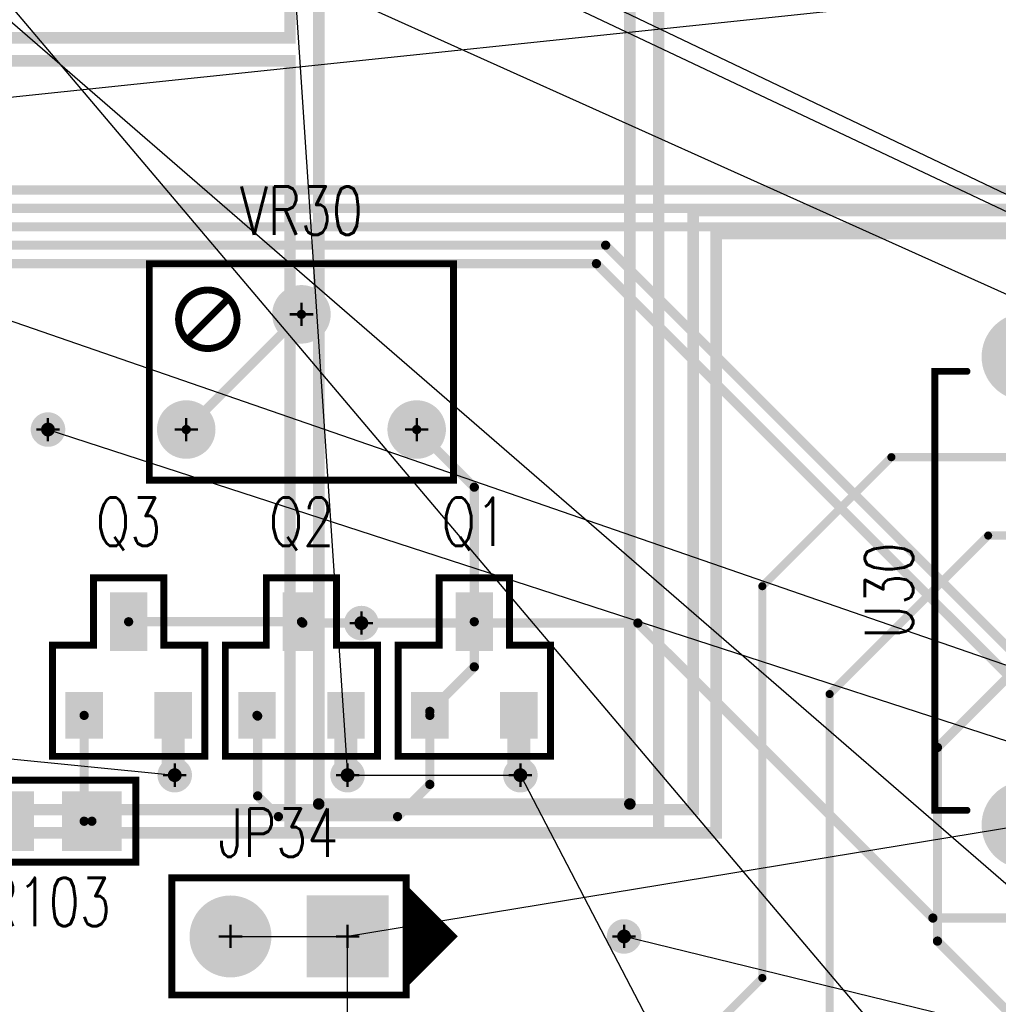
# Model space of a CAD drawing. Extents: x -1 to 210, y -5 to 148.
# Tile 17 of 52: x 70 to 91, y 75 to 96. Entities that reach past the tile are written whole.
import ezdxf
from ezdxf.enums import TextEntityAlignment as Align

# ---------------------------------------------------------------- set-up
doc = ezdxf.new("R2010")
doc.units = 0
for name, pattern in [('POUR_01_-1_0_000000', [2, 1, 1]), ('SIG_115', [2, 1, 1]), ('SIG_116', [2, 1, 1]), ('SIG_118', [2, 1, 1]), ('SIG_119', [2, 1, 1]), ('SIG_12', [2, 1, 1]), ('SIG_120', [2, 1, 1]), ('SIG_134', [2, 1, 1]), ('SIG_15', [2, 1, 1]), ('SIG_17', [2, 1, 1]), ('SIG_202', [2, 1, 1]), ('SIG_22', [2, 1, 1]), ('SIG_234', [2, 1, 1]), ('SIG_235', [2, 1, 1]), ('SIG_236', [2, 1, 1]), ('SIG_238', [2, 1, 1]), ('SIG_86', [2, 1, 1]), ('SIG_87', [2, 1, 1]), ('SIG_9', [2, 1, 1]), ('SIG_94', [2, 1, 1])]:
    doc.linetypes.add(name, pattern=pattern)
for name, color, linetype in [('COPPER_CUTOUT_03', 112, 'CONTINUOUS'), ('DRIL_PLTE_THRU_01', 176, 'CONTINUOUS'), ('DRIL_PLTE_THRU_02', 255, 'CONTINUOUS'), ('DRIL_PLTE_THRU_03', 106, 'CONTINUOUS'), ('DRIL_PLTE_THRU_04', 16, 'CONTINUOUS'), ('DRIL_SYMBOL', 254, 'CONTINUOUS'), ('LINK_00', 57, 'CONTINUOUS'), ('PADS_BOT', 1, 'CONTINUOUS'), ('PADS_INNER', 5, 'CONTINUOUS'), ('PADS_TOP', 5, 'CONTINUOUS'), ('PART_NAME_01', 4, 'CONTINUOUS'), ('PART_TOP_2DLINE_00', 4, 'CONTINUOUS'), ('PART_TOP_2DLINE_01', 4, 'CONTINUOUS'), ('POUR_HEADER_02', 253, 'CONTINUOUS'), ('POUR_HEADER_03', 112, 'CONTINUOUS'), ('TRACE_01', 5, 'CONTINUOUS'), ('TRACE_04', 1, 'CONTINUOUS'), ('VIAPTS', 5, 'CONTINUOUS')]:
    doc.layers.add(name, color=color, linetype=linetype)
doc.styles.add('W0$15', font='simplex', dxfattribs={"width": 0.75})

# ---------------------------------------------------------------- blocks, each defined once
blk = doc.blocks.new('POUR_HEADER_0')
at = {"layer": 'POUR_HEADER_02', "linetype": 'POUR_01_-1_0_000000', "const_width": 0.25}
blk.add_lwpolyline([(43, 3.25), (43, -4), (40.75, -4), (40.75, -17.25), (79, -17.25), (79, -4.25), (88.25, -4.25), (88.25, 5.5)], dxfattribs=at)
blk = doc.blocks.new('POUR_HEADER_2')
at = {"layer": 'POUR_HEADER_02', "linetype": 'POUR_01_-1_0_000000', "const_width": 0.25}
blk.add_lwpolyline([(-94.75, 30), (-94.75, 21.75), (-97, 21.75), (-97, 9.5), (-59.75, 9.5), (-59.75, 22.5), (-50.5, 22.5), (-50.5, 32.25)], dxfattribs=at)
blk = doc.blocks.new('POUR_HEADER_3')
at = {"layer": 'POUR_HEADER_03', "linetype": 'POUR_01_-1_0_000000', "const_width": 0.25}
blk.add_lwpolyline([(-13.25, 5.25), (-41.5, 5.25), (-41.5, -22.75), (-23.25, -22.75), (-23.25, -2.5), (-13.25, -2.5)], close=True, dxfattribs=at)
blk = doc.blocks.new('POUR_HEADER_5')
at = {"layer": 'POUR_HEADER_03', "linetype": 'POUR_01_-1_0_000000', "const_width": 0.25}
blk.add_lwpolyline([(7.5, -103.5), (-4.5, -103.5), (-4.5, -93.5), (-30.25, -93.5), (-30.25, -103.5), (-130, -103.5), (-130, -72.5), (-14, -72.5), (-14, -58), (-76, -58), (-76, -38.5), (-73.25, -38.5), (-73.25, -18.25), (-63.75, -18.25), (-63.75, -35), (-55.75, -35), (-55.75, -10), (-21, -10), (-21, 0), (-12.75, 0), (-12.75, -5.25), (-17, -5.25), (-17, -10), (33.25, -10)], dxfattribs=at)
blk = doc.blocks.new('SMOOTH_0$25')
at = {"const_width": 0.125}
blk.add_lwpolyline([(-0.0625, 0, 1), (0.0625, 0, 1)], format="xyb", close=True, dxfattribs=at)
blk = doc.blocks.new('POUR_HEADER_7')
at = {"layer": 'COPPER_CUTOUT_03', "const_width": 0.25}
blk.add_lwpolyline([(127.625, -66.375), (90.375, -66.375), (90.375, -56.375), (65.875, -56.375), (65.875, -66.375), (-35.125, -66.375), (-35.125, -34.125), (-3.625, -34.125), (-3.625, 38.375), (12.625, 38.375), (12.625, 28.375), (32.375, 28.375), (32.375, 3.375), (39.125, 3.375), (39.125, 28.375), (73.875, 28.375), (73.875, 38.375), (83.375, 38.375), (83.375, 31.875), (79.125, 31.875), (79.125, 28.375), (128.625, 28.375)], dxfattribs=at)
at = {"layer": 'COPPER_CUTOUT_03'}
for p in [(32.375, 3.375), (39.125, 3.375)]:
    blk.add_blockref('SMOOTH_0$25', p, dxfattribs=at)
blk = doc.blocks.new('SMOOTH_0$15')
at = {"const_width": 0.075}
blk.add_lwpolyline([(-0.0375, 0, 1), (0.0375, 0, 1)], format="xyb", close=True, dxfattribs=at)
blk = doc.blocks.new('PART_BODY_TOP_24')
at = {"layer": 'PART_TOP_2DLINE_00', "const_width": 0.15}
blk.add_lwpolyline([(-1.27, -1.27), (3.81, -1.27), (3.81, 1.27), (-1.27, 1.27)], close=True, dxfattribs=at)
blk.add_lwpolyline([(-1.27, 1.016), (-2.286, 0), (-1.27, -1.016), (-1.27, 0.889), (-2.159, 0), (-1.397, -0.762), (-1.397, 0.635), (-2.032, 0), (-1.524, -0.508), (-1.524, 0.381), (-1.905, 0), (-1.651, -0.254), (-1.651, 0.127), (-1.778, 0), (-1.651, -0.127)], dxfattribs=at)
at = {"layer": 'PART_TOP_2DLINE_00'}
for p in [(-1.27, 1.27), (3.81, 1.27), (-1.27, 1.016), (-1.27, 0.889), (-1.397, 0.635), (-1.524, 0.381), (-2.286, 0), (-2.159, 0), (-2.032, 0), (-1.905, 0), (-1.778, 0), (-1.651, 0.127), (-1.651, -0.127), (-1.651, -0.254), (-1.524, -0.508), (-1.397, -0.762), (-1.27, -1.016), (-1.27, -1.27), (3.81, -1.27)]:
    blk.add_blockref('SMOOTH_0$15', p, dxfattribs=at)
blk = doc.blocks.new('DRIL_SYMBOL_1')
at = {"layer": 'DRIL_SYMBOL', "const_width": 0.0508}
for points in [[(0, -0.254), (0, 0.254)], [(-0.254, 0), (0.254, 0)]]:
    blk.add_lwpolyline(points, dxfattribs=at)
blk = doc.blocks.new('DRIL_HOLE_1')
at = {"const_width": 0.5}
blk.add_lwpolyline([(-0.25, 0, 1), (0.25, 0, 1)], format="xyb", close=True, dxfattribs=at)
blk.add_blockref('DRIL_SYMBOL_1', (0, 0))
blk = doc.blocks.new('PAD_5')
at = {"const_width": 0.889}
blk.add_lwpolyline([(0, -0.4445, 1), (0, 0.4445, 1)], format="xyb", close=True, dxfattribs=at)
blk = doc.blocks.new('PAD_6')
at = {"const_width": 1.778}
blk.add_lwpolyline([(-0.889, 0), (0.889, 0)], dxfattribs=at)
blk = doc.blocks.new('STK_TOP_8')
at = {"layer": 'DRIL_PLTE_THRU_01'}
blk.add_blockref('DRIL_HOLE_1', (0, 0), dxfattribs=at)
at = {"layer": 'DRIL_PLTE_THRU_02'}
blk.add_blockref('DRIL_HOLE_1', (0, 0), dxfattribs=at)
at = {"layer": 'DRIL_PLTE_THRU_03'}
blk.add_blockref('DRIL_HOLE_1', (0, 0), dxfattribs=at)
at = {"layer": 'DRIL_PLTE_THRU_04'}
blk.add_blockref('DRIL_HOLE_1', (0, 0), dxfattribs=at)
at = {"layer": 'PADS_BOT'}
blk.add_blockref('PAD_6', (0, 0), dxfattribs=at)
at = {"layer": 'PADS_INNER'}
blk.add_blockref('PAD_5', (0, 0), dxfattribs=at)
at = {"layer": 'PADS_TOP'}
blk.add_blockref('PAD_6', (0, 0), dxfattribs=at)
blk = doc.blocks.new('STK_TOP_9')
at = {"layer": 'DRIL_PLTE_THRU_01'}
blk.add_blockref('DRIL_HOLE_1', (0, 0), dxfattribs=at)
at = {"layer": 'DRIL_PLTE_THRU_02'}
blk.add_blockref('DRIL_HOLE_1', (0, 0), dxfattribs=at)
at = {"layer": 'DRIL_PLTE_THRU_03'}
blk.add_blockref('DRIL_HOLE_1', (0, 0), dxfattribs=at)
at = {"layer": 'DRIL_PLTE_THRU_04'}
blk.add_blockref('DRIL_HOLE_1', (0, 0), dxfattribs=at)
at = {"layer": 'PADS_BOT'}
blk.add_blockref('PAD_5', (0, 0), dxfattribs=at)
at = {"layer": 'PADS_INNER'}
blk.add_blockref('PAD_5', (0, 0), dxfattribs=at)
at = {"layer": 'PADS_TOP'}
blk.add_blockref('PAD_5', (0, 0), dxfattribs=at)
blk = doc.blocks.new('SYM_TOP_5')
for name, p in [('PART_BODY_TOP_24', (0, 0)), ('STK_TOP_8', (0, 0)), ('STK_TOP_9', (2.54, 0))]:
    blk.add_blockref(name, p)
blk = doc.blocks.new('PART_TOP_72')
blk.add_blockref('SYM_TOP_5', (0, 0))
at = {"layer": 'PART_NAME_01', "style": 'W0$15', "width": 0.75}
blk.add_text('JP34', height=1.05, rotation=-180, dxfattribs=at).set_placement((1.5, -2.25), align=Align.MIDDLE_CENTER)
blk = doc.blocks.new('PART_BODY_TOP_50')
at = {"layer": 'PART_TOP_2DLINE_01', "const_width": 0.15}
for points in [[(-4.7625, 3.7465), (-4.7625, 4.5085), (4.7625, 4.5085), (4.7625, 3.81)], [(-4.7625, -3.81), (-4.7625, -4.5085), (4.7625, -4.5085), (4.7625, -3.81)]]:
    blk.add_lwpolyline(points, dxfattribs=at)
blk.add_lwpolyline([(-3.410248, 3.302, 1), (-1.923752, 3.302, 1)], format="xyb", close=True, dxfattribs=at)
at = {"layer": 'PART_TOP_2DLINE_01'}
for p in [(-4.7625, 4.5085), (4.7625, 4.5085), (4.7625, 3.81), (-4.7625, 3.7465), (-4.7625, -3.81), (4.7625, -3.81), (-4.7625, -4.5085), (4.7625, -4.5085)]:
    blk.add_blockref('SMOOTH_0$15', p, dxfattribs=at)
blk = doc.blocks.new('DRIL_SYMBOL_1$2')
at = {"layer": 'DRIL_SYMBOL', "const_width": 0.0508}
for points in [[(0, -0.254), (0, 0.254)], [(-0.254, 0), (0.254, 0)]]:
    blk.add_lwpolyline(points, dxfattribs=at)
blk = doc.blocks.new('DRIL_HOLE_1$2')
at = {"const_width": 0.6}
blk.add_lwpolyline([(-0.3, 0, 1), (0.3, 0, 1)], format="xyb", close=True, dxfattribs=at)
blk.add_blockref('DRIL_SYMBOL_1$2', (0, 0))
blk = doc.blocks.new('PAD_25')
at = {"const_width": 1.905}
blk.add_lwpolyline([(-0.9525, 0), (0.9525, 0)], dxfattribs=at)
blk = doc.blocks.new('STK_TOP_31')
at = {"layer": 'DRIL_PLTE_THRU_01'}
blk.add_blockref('DRIL_HOLE_1$2', (0, 0), dxfattribs=at)
at = {"layer": 'DRIL_PLTE_THRU_02'}
blk.add_blockref('DRIL_HOLE_1$2', (0, 0), dxfattribs=at)
at = {"layer": 'DRIL_PLTE_THRU_03'}
blk.add_blockref('DRIL_HOLE_1$2', (0, 0), dxfattribs=at)
at = {"layer": 'DRIL_PLTE_THRU_04'}
blk.add_blockref('DRIL_HOLE_1$2', (0, 0), dxfattribs=at)
at = {"layer": 'PADS_BOT'}
blk.add_blockref('PAD_25', (0, 0), dxfattribs=at)
at = {"layer": 'PADS_INNER'}
blk.add_blockref('PAD_25', (0, 0), dxfattribs=at)
at = {"layer": 'PADS_TOP'}
blk.add_blockref('PAD_25', (0, 0), dxfattribs=at)
blk = doc.blocks.new('PAD_21')
at = {"const_width": 0.9525}
blk.add_lwpolyline([(0, -0.47625, 1), (0, 0.47625, 1)], format="xyb", close=True, dxfattribs=at)
blk = doc.blocks.new('STK_TOP_30')
at = {"layer": 'DRIL_PLTE_THRU_01'}
blk.add_blockref('DRIL_HOLE_1$2', (0, 0), dxfattribs=at)
at = {"layer": 'DRIL_PLTE_THRU_02'}
blk.add_blockref('DRIL_HOLE_1$2', (0, 0), dxfattribs=at)
at = {"layer": 'DRIL_PLTE_THRU_03'}
blk.add_blockref('DRIL_HOLE_1$2', (0, 0), dxfattribs=at)
at = {"layer": 'DRIL_PLTE_THRU_04'}
blk.add_blockref('DRIL_HOLE_1$2', (0, 0), dxfattribs=at)
at = {"layer": 'PADS_BOT'}
blk.add_blockref('PAD_21', (0, 0), dxfattribs=at)
at = {"layer": 'PADS_INNER'}
blk.add_blockref('PAD_21', (0, 0), dxfattribs=at)
at = {"layer": 'PADS_TOP'}
blk.add_blockref('PAD_21', (0, 0), dxfattribs=at)
blk = doc.blocks.new('SYM_TOP_31')
for name, p in [('PART_BODY_TOP_50', (0, 0)), ('STK_TOP_31', (-5.08, 2.54)), ('STK_TOP_30', (5.08, 2.54)), ('STK_TOP_30', (-5.08, 0)), ('STK_TOP_30', (5.08, 0)), ('STK_TOP_30', (-5.08, -2.54)), ('STK_TOP_30', (5.08, -2.54))]:
    blk.add_blockref(name, p)
blk = doc.blocks.new('PART_TOP_186')
blk.add_blockref('SYM_TOP_31', (0, 0))
at = {"layer": 'PART_NAME_01', "style": 'W0$15', "width": 0.75}
blk.add_text('U30', height=1.05, rotation=-180, dxfattribs=at).set_placement((0, -5.5), align=Align.MIDDLE_CENTER)
blk = doc.blocks.new('PART_BODY_TOP_56')
at = {"layer": 'PART_TOP_2DLINE_00', "const_width": 0.15}
blk.add_lwpolyline([(0.762, 2.032), (0.762, 0.5715), (1.651, 0.5715), (1.651, -1.8415), (-1.651, -1.8415), (-1.651, 0.5715), (-0.762, 0.5715), (-0.762, 2.032)], close=True, dxfattribs=at)
at = {"layer": 'PART_TOP_2DLINE_00'}
for p in [(-0.762, 2.032), (0.762, 2.032), (-1.651, 0.5715), (-0.762, 0.5715), (0.762, 0.5715), (1.651, 0.5715), (-1.651, -1.8415), (1.651, -1.8415)]:
    blk.add_blockref('SMOOTH_0$15', p, dxfattribs=at)
blk = doc.blocks.new('DRIL_HOLE_0')
blk.add_lwpolyline([(0, 0, 1), (0, 0, 1)], format="xyb", close=True)
blk = doc.blocks.new('PAD_0')
blk.add_lwpolyline([(0, 0, 1), (0, 0, 1)], format="xyb", close=True)
blk = doc.blocks.new('PAD_31')
at = {"const_width": 0.813}
blk.add_lwpolyline([(-0.508, 0), (0.508, 0)], dxfattribs=at)
blk = doc.blocks.new('STK_TOP_38')
at = {"layer": 'DRIL_PLTE_THRU_01'}
blk.add_blockref('DRIL_HOLE_0', (0, 0), dxfattribs=at)
at = {"layer": 'DRIL_PLTE_THRU_02'}
blk.add_blockref('DRIL_HOLE_0', (0, 0), dxfattribs=at)
at = {"layer": 'DRIL_PLTE_THRU_03'}
blk.add_blockref('DRIL_HOLE_0', (0, 0), dxfattribs=at)
at = {"layer": 'DRIL_PLTE_THRU_04'}
blk.add_blockref('DRIL_HOLE_0', (0, 0), dxfattribs=at)
at = {"layer": 'PADS_BOT'}
blk.add_blockref('PAD_0', (0, 0), dxfattribs=at)
at = {"layer": 'PADS_INNER'}
blk.add_blockref('PAD_0', (0, 0), dxfattribs=at)
at = {"layer": 'PADS_TOP', "rotation": 90}
blk.add_blockref('PAD_31', (0, 0), dxfattribs=at)
blk = doc.blocks.new('PAD_32')
at = {"const_width": 0.813}
blk.add_lwpolyline([(-0.635, 0), (0.635, 0)], dxfattribs=at)
blk = doc.blocks.new('STK_TOP_39')
at = {"layer": 'DRIL_PLTE_THRU_01'}
blk.add_blockref('DRIL_HOLE_0', (0, 0), dxfattribs=at)
at = {"layer": 'DRIL_PLTE_THRU_02'}
blk.add_blockref('DRIL_HOLE_0', (0, 0), dxfattribs=at)
at = {"layer": 'DRIL_PLTE_THRU_03'}
blk.add_blockref('DRIL_HOLE_0', (0, 0), dxfattribs=at)
at = {"layer": 'DRIL_PLTE_THRU_04'}
blk.add_blockref('DRIL_HOLE_0', (0, 0), dxfattribs=at)
at = {"layer": 'PADS_BOT'}
blk.add_blockref('PAD_0', (0, 0), dxfattribs=at)
at = {"layer": 'PADS_INNER'}
blk.add_blockref('PAD_0', (0, 0), dxfattribs=at)
at = {"layer": 'PADS_TOP', "rotation": 90}
blk.add_blockref('PAD_32', (0, 0), dxfattribs=at)
blk = doc.blocks.new('SYM_TOP_37')
for name, p in [('PART_BODY_TOP_56', (0, 0)), ('STK_TOP_39', (0, 1.0795)), ('STK_TOP_38', (-0.9652, -0.9525)), ('STK_TOP_38', (0.9652, -0.9525))]:
    blk.add_blockref(name, p)
blk = doc.blocks.new('PART_TOP_261')
blk.add_blockref('SYM_TOP_37', (0, 0))
at = {"layer": 'PART_NAME_01', "style": 'W0$15', "width": 0.75}
blk.add_text('Q3', height=1.05, dxfattribs=at).set_placement((0, 3.25), align=Align.MIDDLE_CENTER)
blk = doc.blocks.new('PART_TOP_262')
blk.add_blockref('SYM_TOP_37', (0, 0))
at = {"layer": 'PART_NAME_01', "style": 'W0$15', "width": 0.75}
blk.add_text('Q1', height=1.05, dxfattribs=at).set_placement((0, 3.25), align=Align.MIDDLE_CENTER)
blk = doc.blocks.new('PART_TOP_263')
blk.add_blockref('SYM_TOP_37', (0, 0))
at = {"layer": 'PART_NAME_01', "style": 'W0$15', "width": 0.75}
blk.add_text('Q2', height=1.05, dxfattribs=at).set_placement((0, 3.25), align=Align.MIDDLE_CENTER)
blk = doc.blocks.new('PART_BODY_TOP_21')
at = {"layer": 'PART_TOP_2DLINE_00', "const_width": 0.15}
blk.add_lwpolyline([(1.905, -0.889), (1.905, 0.889), (-1.905, 0.889), (-1.905, -0.889)], close=True, dxfattribs=at)
at = {"layer": 'PART_TOP_2DLINE_00'}
for p in [(-1.905, 0.889), (1.905, 0.889), (-1.905, -0.889), (1.905, -0.889)]:
    blk.add_blockref('SMOOTH_0$15', p, dxfattribs=at)
blk = doc.blocks.new('PAD_1')
at = {"const_width": 1.2954}
blk.add_lwpolyline([(-0.6477, 0), (0.6477, 0)], dxfattribs=at)
blk = doc.blocks.new('STK_TOP_4')
at = {"layer": 'DRIL_PLTE_THRU_01'}
blk.add_blockref('DRIL_HOLE_0', (0, 0), dxfattribs=at)
at = {"layer": 'DRIL_PLTE_THRU_02'}
blk.add_blockref('DRIL_HOLE_0', (0, 0), dxfattribs=at)
at = {"layer": 'DRIL_PLTE_THRU_03'}
blk.add_blockref('DRIL_HOLE_0', (0, 0), dxfattribs=at)
at = {"layer": 'DRIL_PLTE_THRU_04'}
blk.add_blockref('DRIL_HOLE_0', (0, 0), dxfattribs=at)
at = {"layer": 'PADS_BOT'}
blk.add_blockref('PAD_0', (0, 0), dxfattribs=at)
at = {"layer": 'PADS_INNER'}
blk.add_blockref('PAD_0', (0, 0), dxfattribs=at)
at = {"layer": 'PADS_TOP'}
blk.add_blockref('PAD_1', (0, 0), dxfattribs=at)
blk = doc.blocks.new('SYM_TOP_2')
for name, p in [('PART_BODY_TOP_21', (0, 0)), ('STK_TOP_4', (-0.9525, 0)), ('STK_TOP_4', (0.9525, 0))]:
    blk.add_blockref(name, p)
blk = doc.blocks.new('PART_TOP_265')
blk.add_blockref('SYM_TOP_2', (0, 0))
at = {"layer": 'PART_NAME_01', "style": 'W0$15', "width": 0.75}
blk.add_text('R103', height=1.05, rotation=-180, dxfattribs=at).set_placement((0, 1.75), align=Align.MIDDLE_CENTER)
blk = doc.blocks.new('PART_BODY_TOP_38')
at = {"layer": 'PART_TOP_2DLINE_01', "const_width": 0.15}
blk.add_lwpolyline([(-3.3, 2.35), (3.3, 2.35), (3.3, -2.35), (-3.3, -2.35)], close=True, dxfattribs=at)
blk.add_lwpolyline([(1.397, -1.143, 1), (2.667, -1.143, 1)], format="xyb", close=True, dxfattribs=at)
blk.add_lwpolyline([(1.651, -1.524), (2.413, -0.762)], dxfattribs=at)
at = {"layer": 'PART_TOP_2DLINE_01'}
for p in [(-3.3, 2.35), (3.3, 2.35), (2.413, -0.762), (1.651, -1.524), (-3.3, -2.35), (3.3, -2.35)]:
    blk.add_blockref('SMOOTH_0$15', p, dxfattribs=at)
blk = doc.blocks.new('DRIL_SYMBOL_0$7')
at = {"layer": 'DRIL_SYMBOL', "const_width": 0.0508}
for points in [[(0, -0.254), (0, 0.254)], [(-0.254, 0), (0.254, 0)]]:
    blk.add_lwpolyline(points, dxfattribs=at)
blk = doc.blocks.new('DRIL_HOLE_0$7')
at = {"const_width": 0.35}
blk.add_lwpolyline([(-0.175, 0, 1), (0.175, 0, 1)], format="xyb", close=True, dxfattribs=at)
blk.add_blockref('DRIL_SYMBOL_0$7', (0, 0))
blk = doc.blocks.new('PAD_3')
at = {"const_width": 0.635}
blk.add_lwpolyline([(0, -0.3175, 1), (0, 0.3175, 1)], format="xyb", close=True, dxfattribs=at)
blk = doc.blocks.new('STK_TOP_6')
at = {"layer": 'DRIL_PLTE_THRU_01'}
blk.add_blockref('DRIL_HOLE_0$7', (0, 0), dxfattribs=at)
at = {"layer": 'DRIL_PLTE_THRU_02'}
blk.add_blockref('DRIL_HOLE_0$7', (0, 0), dxfattribs=at)
at = {"layer": 'DRIL_PLTE_THRU_03'}
blk.add_blockref('DRIL_HOLE_0$7', (0, 0), dxfattribs=at)
at = {"layer": 'DRIL_PLTE_THRU_04'}
blk.add_blockref('DRIL_HOLE_0$7', (0, 0), dxfattribs=at)
at = {"layer": 'PADS_BOT'}
blk.add_blockref('PAD_3', (0, 0), dxfattribs=at)
at = {"layer": 'PADS_INNER'}
blk.add_blockref('PAD_3', (0, 0), dxfattribs=at)
at = {"layer": 'PADS_TOP'}
blk.add_blockref('PAD_3', (0, 0), dxfattribs=at)
blk = doc.blocks.new('SYM_TOP_19')
for name, p in [('PART_BODY_TOP_38', (0, 0)), ('STK_TOP_6', (-2.5, 1.25)), ('STK_TOP_6', (2.5, 1.25)), ('STK_TOP_6', (0, -1.25))]:
    blk.add_blockref(name, p)
blk = doc.blocks.new('PART_TOP_271')
blk.add_blockref('SYM_TOP_19', (0, 0))
at = {"layer": 'PART_NAME_01', "style": 'W0$15', "width": 0.75}
blk.add_text('VR30', height=1.05, rotation=-180, dxfattribs=at).set_placement((0, -3.5), align=Align.MIDDLE_CENTER)
blk = doc.blocks.new('SMOOTH_0$5')
at = {"const_width": 0.25}
blk.add_lwpolyline([(-0.125, 0, 1), (0.125, 0, 1)], format="xyb", close=True, dxfattribs=at)
blk = doc.blocks.new('SMOOTH_0$175')
at = {"const_width": 0.0875}
blk.add_lwpolyline([(-0.04375, 0, 1), (0.04375, 0, 1)], format="xyb", close=True, dxfattribs=at)
blk = doc.blocks.new('SMOOTH_0$2')
at = {"const_width": 0.1}
blk.add_lwpolyline([(-0.05, 0, 1), (0.05, 0, 1)], format="xyb", close=True, dxfattribs=at)
blk = doc.blocks.new('DRIL_SYMBOL_0$3')
at = {"layer": 'DRIL_SYMBOL', "const_width": 0.0508}
for points in [[(0, -0.254), (0, 0.254)], [(-0.254, 0), (0.254, 0)]]:
    blk.add_lwpolyline(points, dxfattribs=at)
blk = doc.blocks.new('DRIL_HOLE_0$3')
at = {"const_width": 0.15}
blk.add_lwpolyline([(-0.075, 0, 1), (0.075, 0, 1)], format="xyb", close=True, dxfattribs=at)
blk.add_blockref('DRIL_SYMBOL_0$3', (0, 0))
blk = doc.blocks.new('PAD_34')
at = {"const_width": 0.375}
blk.add_lwpolyline([(0, -0.1875, 1), (0, 0.1875, 1)], format="xyb", close=True, dxfattribs=at)
blk = doc.blocks.new('STK_TOP_3')
at = {"layer": 'DRIL_PLTE_THRU_01'}
blk.add_blockref('DRIL_HOLE_0$3', (0, 0), dxfattribs=at)
at = {"layer": 'DRIL_PLTE_THRU_02'}
blk.add_blockref('DRIL_HOLE_0$3', (0, 0), dxfattribs=at)
at = {"layer": 'DRIL_PLTE_THRU_03'}
blk.add_blockref('DRIL_HOLE_0$3', (0, 0), dxfattribs=at)
at = {"layer": 'DRIL_PLTE_THRU_04'}
blk.add_blockref('DRIL_HOLE_0$3', (0, 0), dxfattribs=at)
at = {"layer": 'PADS_BOT'}
blk.add_blockref('PAD_34', (0, 0), dxfattribs=at)
at = {"layer": 'PADS_INNER'}
blk.add_blockref('PAD_34', (0, 0), dxfattribs=at)
at = {"layer": 'PADS_TOP'}
blk.add_blockref('PAD_34', (0, 0), dxfattribs=at)
blk = doc.blocks.new('SYM_TOP_1')
blk.add_blockref('STK_TOP_3', (0, 0))

msp = doc.modelspace()

# ---------------------------------------------------------------- linework, layer by layer
at = {"layer": 'LINK_00', "linetype": 'SIG_12'}
for p, q in [((31.5, 120), (169, 55)), ((169, 55), (50, 108.5)), ((37.5, 100.5), (169, 55)), ((80, 97.5), (169, 55)), ((70.5, 87), (169, 55)), ((91.71, 78.42), (77, 76)), ((74.46, 76), (77, 76)), ((77, 69), (77, 76)), ((169, 55), (83, 76))]:
    msp.add_line(p, q, dxfattribs=at)
at = {"layer": 'LINK_00', "linetype": 'SIG_17'}
for p, q in [((74.425, 118.108), (77, 79.5)), ((77, 79.5), (80.75, 79.5)), ((80.75, 79.5), (112.8, 18.05))]:
    msp.add_line(p, q, dxfattribs=at)
at = {"layer": 'LINK_00', "linetype": 'SIG_9'}
msp.add_line((54, 114.75), (114.25, 43.5), dxfattribs=at)
at = {"layer": 'LINK_00', "linetype": 'SIG_134'}
msp.add_line((54, 109.46), (119.76, 52.46), dxfattribs=at)
at = {"layer": 'LINK_00', "linetype": 'SIG_94'}
msp.add_line((102.893, 97.7), (67.75, 94), dxfattribs=at)
at = {"layer": 'LINK_00', "linetype": 'SIG_15'}
msp.add_line((58.25, 81), (73.25, 79.5), dxfattribs=at)
at = {"layer": 'TRACE_01', "linetype": 'SIG_87', "const_width": 0.175}
msp.add_lwpolyline([(64.3, 69.086), (64.3, 70.3), (65.1, 71.1), (65.9, 71.1), (67.8, 73), (83.9, 73), (86, 75.1), (86, 83.6), (88.8, 86.4), (98.8, 86.4), (100.7, 88.3), (100.7, 93.8), (101.2, 94.3), (106.36, 94.3), (107.16, 95.1), (107.16, 97.7), (108.46, 99)], dxfattribs=at)
at = {"layer": 'TRACE_01', "linetype": 'SIG_86', "const_width": 0.175}
msp.add_lwpolyline([(87.46, 72.84), (87.46, 81.26), (90.9, 84.7), (103.15, 84.7), (103.75, 85.3), (103.75, 87.2), (104.35, 87.8), (106.3, 87.8), (107.2, 88.7), (107.2, 94.49), (108.46, 95.75)], dxfattribs=at)
at = {"layer": 'TRACE_01', "linetype": 'SIG_238', "const_width": 0.2}
msp.add_lwpolyline([(73.5, 87), (76, 89.5)], dxfattribs=at)
at = {"layer": 'TRACE_01', "linetype": 'SIG_236', "const_width": 0.2}
for points in [[(78.5, 87), (79.75, 85.75), (79.75, 82.829)], [(78.785, 80.797), (78.785, 80.885), (79.75, 81.85), (79.75, 82.829)], [(75.035, 80.797), (75.05, 80.782), (75.05, 79.05), (75.5, 78.6), (78.085, 78.6), (78.785, 79.3), (78.785, 80.797)]]:
    msp.add_lwpolyline(points, dxfattribs=at)
at = {"layer": 'TRACE_01', "linetype": 'SIG_202', "const_width": 0.2}
for points in [[(89.8, 80.1), (93.2, 83.5)], [(89.8, 80.1), (89.8, 75.9), (91.6, 74.1)]]:
    msp.add_lwpolyline(points, dxfattribs=at)
at = {"layer": 'TRACE_01', "linetype": 'SIG_234', "const_width": 0.2}
for points in [[(72.25, 82.829), (76, 82.829)], [(76, 82.829), (76.029, 82.8), (77.3, 82.8)]]:
    msp.add_lwpolyline(points, dxfattribs=at)
at = {"layer": 'TRACE_01', "linetype": 'SIG_15', "const_width": 0.5}
msp.add_lwpolyline([(73.215, 80.797), (73.215, 79.535), (73.25, 79.5)], dxfattribs=at)
at = {"layer": 'TRACE_01', "linetype": 'SIG_17', "const_width": 0.5}
for points in [[(76.965, 80.797), (76.965, 79.535), (77, 79.5)], [(80.715, 80.797), (80.715, 79.535), (80.75, 79.5)]]:
    msp.add_lwpolyline(points, dxfattribs=at)
at = {"layer": 'TRACE_01', "linetype": 'SIG_235', "const_width": 0.2}
msp.add_lwpolyline([(71.285, 80.797), (71.285, 78.5), (71.453, 78.5)], dxfattribs=at)
at = {"layer": 'TRACE_04', "linetype": 'SIG_118', "const_width": 0.2}
msp.add_lwpolyline([(104.75, 84.55), (104.2, 85.1), (104.2, 88.3), (101.7, 90.8), (93.9, 90.8), (92.5, 92.2), (63.1, 92.2), (55.5, 99.8)], dxfattribs=at)
at = {"layer": 'TRACE_04', "linetype": 'SIG_119', "const_width": 0.2}
msp.add_lwpolyline([(104.55, 84.15), (103.8, 84.9), (103.8, 88.1), (101.5, 90.4), (93.7, 90.4), (92.3, 91.8), (62.9, 91.8), (55.3, 99.4)], dxfattribs=at)
at = {"layer": 'TRACE_04', "linetype": 'SIG_120', "const_width": 0.2}
msp.add_lwpolyline([(104.35, 83.75), (103.4, 84.7), (103.4, 87.9), (101.3, 90), (93.5, 90), (92.1, 91.4), (62.7, 91.4), (55.1, 99)], dxfattribs=at)
at = {"layer": 'TRACE_04', "linetype": 'SIG_116', "const_width": 0.2}
msp.add_lwpolyline([(100.5, 80.5), (98.7, 80.5), (97.5, 81.7), (91.9, 81.7), (82.6, 91), (60.8, 91)], dxfattribs=at)
at = {"layer": 'TRACE_04', "linetype": 'SIG_115', "const_width": 0.2}
for points in [[(60.5, 90.1), (61, 90.6), (82.4, 90.6)], [(100.5, 79.4), (99.8, 80.1), (98.5, 80.1), (97.3, 81.3), (91.7, 81.3), (82.4, 90.6)]]:
    msp.add_lwpolyline(points, dxfattribs=at)
at = {"layer": 'TRACE_04', "linetype": 'SIG_234', "const_width": 0.2}
msp.add_lwpolyline([(101.9, 73.9), (99.4, 76.4), (89.7, 76.4), (83.3, 82.8), (77.3, 82.8)], dxfattribs=at)

# ---------------------------------------------------------------- block references
at = {"linetype": 'SIG_15'}
msp.add_blockref('POUR_HEADER_2', (144.25, 69.25), dxfattribs=at)
at = {"linetype": 'SIG_17'}
msp.add_blockref('POUR_HEADER_7', (44, 75.5), dxfattribs=at)
at = {"linetype": 'SIG_94'}
msp.add_blockref('POUR_HEADER_5', (139.5, 113.25), dxfattribs=at)
at = {"linetype": 'SIG_22'}
msp.add_blockref('POUR_HEADER_3', (89, 98), dxfattribs=at)
at = {"linetype": 'SIG_12'}
msp.add_blockref('POUR_HEADER_0', (6, 95.5), dxfattribs=at)
for name, p, rotation in [('PART_TOP_271', (76, 88.25), 180), ('PART_TOP_186', (94.25, 83.5), 270), ('PART_TOP_265', (70.5, 78.5), 180), ('PART_TOP_72', (77, 76), 180)]:
    msp.add_blockref(name, p, dxfattribs=dict(rotation=rotation))
for name, p in [('PART_TOP_261', (72.25, 81.75)), ('PART_TOP_263', (76, 81.75)), ('PART_TOP_262', (79.75, 81.75))]:
    msp.add_blockref(name, p)
at = {"layer": 'TRACE_01'}
for name, p in [('SMOOTH_0$2', (76, 89.5)), ('SMOOTH_0$2', (73.5, 87)), ('SMOOTH_0$2', (78.5, 87)), ('SMOOTH_0$175', (88.8, 86.4)), ('SMOOTH_0$2', (79.75, 85.75)), ('SMOOTH_0$175', (90.9, 84.7)), ('SMOOTH_0$175', (86, 83.6)), ('SMOOTH_0$2', (72.25, 82.829)), ('SMOOTH_0$2', (76, 82.829)), ('SMOOTH_0$2', (76, 82.829)), ('SMOOTH_0$2', (79.75, 82.829)), ('SMOOTH_0$2', (79.75, 82.829)), ('SMOOTH_0$2', (76.029, 82.8)), ('SMOOTH_0$2', (77.3, 82.8)), ('SMOOTH_0$2', (79.75, 81.85)), ('SMOOTH_0$175', (87.46, 81.26)), ('SMOOTH_0$5', (73.215, 80.797)), ('SMOOTH_0$5', (76.965, 80.797)), ('SMOOTH_0$2', (78.785, 80.885)), ('SMOOTH_0$5', (80.715, 80.797)), ('SMOOTH_0$2', (71.285, 80.797)), ('SMOOTH_0$2', (75.035, 80.797)), ('SMOOTH_0$2', (75.05, 80.782)), ('SMOOTH_0$2', (78.785, 80.797)), ('SMOOTH_0$2', (78.785, 80.797)), ('SMOOTH_0$2', (89.8, 80.1)), ('SMOOTH_0$2', (89.8, 80.1)), ('SMOOTH_0$5', (73.215, 79.535)), ('SMOOTH_0$5', (73.25, 79.5)), ('SMOOTH_0$5', (76.965, 79.535)), ('SMOOTH_0$5', (77, 79.5)), ('SMOOTH_0$5', (80.715, 79.535)), ('SMOOTH_0$5', (80.75, 79.5)), ('SMOOTH_0$2', (78.785, 79.3)), ('SMOOTH_0$2', (75.05, 79.05)), ('SMOOTH_0$2', (75.5, 78.6)), ('SMOOTH_0$2', (78.085, 78.6)), ('SMOOTH_0$2', (71.285, 78.5)), ('SMOOTH_0$2', (71.453, 78.5)), ('SMOOTH_0$2', (89.8, 75.9)), ('SMOOTH_0$175', (86, 75.1))]:
    msp.add_blockref(name, p, dxfattribs=at)
at = {"layer": 'TRACE_04'}
for p in [(82.6, 91), (82.4, 90.6), (82.4, 90.6), (77.3, 82.8), (83.3, 82.8), (89.7, 76.4)]:
    msp.add_blockref('SMOOTH_0$2', p, dxfattribs=at)
at = {"layer": 'VIAPTS', "linetype": 'SIG_12'}
for p in [(70.5, 87), (83, 76)]:
    msp.add_blockref('SYM_TOP_1', p, dxfattribs=at)
at = {"layer": 'VIAPTS', "linetype": 'SIG_234'}
msp.add_blockref('SYM_TOP_1', (77.3, 82.8), dxfattribs=at)
at = {"layer": 'VIAPTS', "linetype": 'SIG_15'}
msp.add_blockref('SYM_TOP_1', (73.25, 79.5), dxfattribs=at)
at = {"layer": 'VIAPTS', "linetype": 'SIG_17'}
for p in [(77, 79.5), (80.75, 79.5)]:
    msp.add_blockref('SYM_TOP_1', p, dxfattribs=at)

doc.saveas('drawing.dxf')
